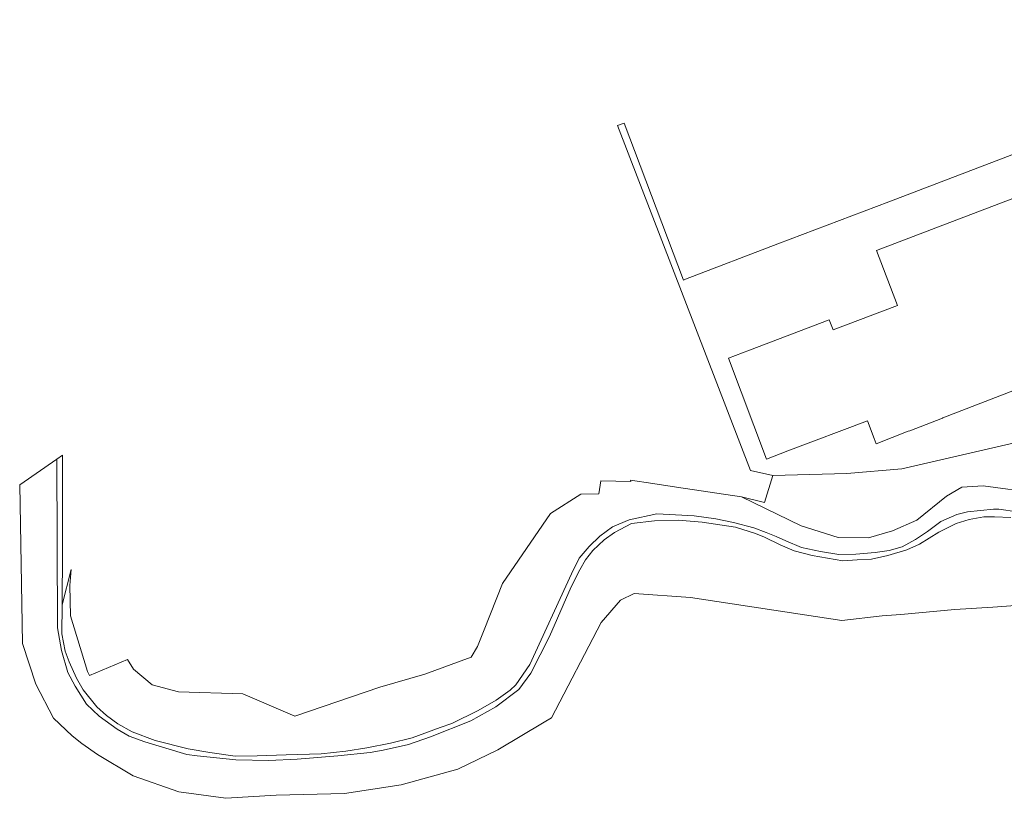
# Model space of a CAD drawing. Header units: metres. Extents: x 140908 to 142262, y 410756 to 411467.
# Tile 1 of 13: x 140908 to 141408, y 410860 to 411256. Entities that reach past the tile are written whole.
import ezdxf

# ---------------------------------------------------------------- set-up
doc = ezdxf.new("R2010")
doc.units = ezdxf.units.M
doc.layers.add('B-WE-KG-GRENS_PERCEEL-GV', color=150, linetype='Continuous', lineweight=18)

msp = doc.modelspace()

# ---------------------------------------------------------------- linework, layer by layer
at = {"layer": 'B-WE-KG-GRENS_PERCEEL-GV'}
for points in [[(141214.874, 411203.49), (141211.571, 411202.218), (141279.055, 411026.954), (141290.438, 411024.45), (141328.106, 411025.41), (141355.924, 411027.886), (141516.053, 411064.751), (141528.707, 411067.665), (141578.287, 411089.513), (141615.788, 411106.038), (141502.826, 411245.902), (141498.877, 411245.492), (141497.696, 411256.008), (141495.555, 411255.943), (141495.923, 411248.141), (141478.729, 411235.076), (141479.048, 411234.281), (141459.467, 411219.8), (141418.985, 411190.012), (141349.388, 411163.559), (141292.985, 411142.087), (141246.069, 411124.178), (141245.017, 411123.768)], [(141267.913, 411084.013), (141278.623, 411088.097), (141319.1, 411103.535), (141321.043, 411098.389), (141353.736, 411110.78), (141343.145, 411138.821), (141380.339, 411152.956), (141417.291, 411167), (141442.035, 411101.949), (141443.031, 411099.33), (141448.636, 411084.592), (141449.677, 411081.855), (141376.794, 411053.695), (141376.632, 411053.632), (141359.958, 411047.19), (141359.219, 411046.904), (141342.876, 411040.589), (141341.842, 411043.325), (141338.449, 411052.308), (141298.124, 411036.918), (141287.266, 411032.774)], [(141290.438, 411024.45), (141286.248, 411010.676), (141274.511, 411013.556), (141304.899, 410998.943), (141323.559, 410993.025), (141338.958, 410992.776), (141351.167, 410996.33), (141363.531, 411001.746), (141378.731, 411014.038), (141386.406, 411018.548), (141397.271, 411019.254), (141424.811, 411015.517), (141440.433, 411010.13), (141453.144, 411009.09), (141469.264, 411017.83), (141493.119, 411032.532), (141519.784, 411046.479), (141523.004, 411048.412), (141516.053, 411064.751), (141355.924, 411027.886), (141328.106, 411025.41)]]:
    msp.add_lwpolyline(points, close=True, dxfattribs=at)
for points in [[(141411.382, 411003.115), (141403.026, 411003.519), (141397.619, 411003.438), (141390.111, 411002.153), (141383.549, 411000.04), (141374.784, 410995.632), (141364.869, 410989.646), (141358.571, 410986.712), (141348.867, 410983.813), (141340.49, 410981.946), (141333.354, 410981.61), (141325.989, 410981.05), (141310.434, 410983.892), (141301.233, 410986.213), (141294.084, 410989.195), (141286.171, 410993.139), (141281.6, 410994.912), (141271.5, 410998.152), (141254.489, 411000.826), (141242.413, 411001.769), (141230.371, 411001.439), (141218.728, 411000.105), (141210.052, 410995.424), (141204.747, 410991.752), (141199.017, 410986.359), (141195.291, 410981.536), (141192.381, 410976.522), (141188.073, 410967.888), (141177.065, 410942.603), (141167.574, 410924.072), (141161.452, 410915.684), (141149.647, 410906.9), (141137.085, 410899.759), (141116.61, 410891.656), (141105.397, 410887.818), (141092.513, 410884.953), (141085.823, 410883.704), (141069.543, 410882.009), (141048.81, 410880.315), (141034.358, 410879.737), (141017.597, 410880.001), (140997.944, 410881.976), (140992.773, 410882.801), (140971.481, 410889.155), (140963.467, 410892.009), (140957.46, 410895.661), (140948.164, 410902.254), (140941.771, 410908.273), (140936.043, 410917.374), (140932.249, 410924.456), (140929.129, 410935.529), (140927.149, 410947.045), (140926.708, 411032.694), (140907.863, 411019.783), (140909.355, 410939.05), (140916.018, 410918.398), (140925.031, 410901.221), (140934.529, 410892.126), (140939.445, 410888.35), (140947.387, 410882.679), (140965.501, 410871.905), (140988.729, 410863.76), (141012.503, 410860.47), (141038.096, 410862.069), (141072.814, 410862.983), (141101.612, 410867.275), (141130.355, 410875.248), (141150.711, 410885.124), (141174.34, 410899.16), (141178.076, 410901.424), (141203.259, 410949.703), (141213.079, 410961.141), (141220.031, 410964.457), (141248.577, 410962.481), (141325.473, 410950.84), (141345.939, 410953.128), (141355.538, 410953.888), (141382.905, 410956.427), (141402.134, 410957.637), (141443.731, 410960.615)], [(141414.544, 411005.945), (141405.244, 411007.404), (141402.472, 411007.341), (141389.33, 411005.978), (141383.956, 411004.625), (141375.745, 411001.074), (141368.927, 410996.01), (141362.937, 410991.892), (141356.132, 410988.191), (141349.482, 410986.351), (141342.43, 410985.288), (141332.518, 410984.436), (141323.885, 410984.298), (141314.722, 410985.801), (141305.066, 410987.9), (141297.102, 410991.299), (141292.171, 410993.486), (141287.057, 410995.538), (141280.81, 410997.828), (141270.388, 411000.662), (141261.501, 411002.481), (141250.475, 411003.912), (141231.495, 411004.971), (141217.383, 411001.936), (141208.944, 410998.388), (141202.63, 410993.637), (141197.082, 410988.378), (141191.983, 410982.433), (141188.136, 410974.476), (141166.934, 410928.395), (141159.93, 410918.062), (141157.088, 410915.41), (141149.907, 410910.305), (141140.679, 410904.993), (141127.396, 410898.451), (141121.425, 410896.377), (141107.247, 410891.207), (141096.226, 410888.413), (141084.164, 410886.038), (141073.518, 410884.422), (141061.057, 410883.051), (141043.244, 410882.599), (141028.474, 410882.069), (141017.343, 410881.957), (141004.367, 410883.818), (140993.39, 410885.567), (140976.758, 410889.873), (140965.079, 410894.265), (140957.713, 410898.385), (140951.937, 410902.488), (140947.028, 410906.946), (140940.114, 410915.514), (140936.673, 410921.502), (140933.026, 410929.764), (140931.034, 410935.237), (140929.256, 410944.024), (140929.396, 410958.711), (140929.657, 410986.049), (140929.576, 411034.794), (140926.708, 411032.694), (140927.149, 410947.045), (140929.129, 410935.529), (140932.249, 410924.456), (140936.043, 410917.374), (140941.771, 410908.273), (140948.164, 410902.254), (140957.46, 410895.661), (140963.467, 410892.009), (140971.481, 410889.155), (140992.773, 410882.801), (140997.944, 410881.976), (141017.597, 410880.001), (141034.358, 410879.737), (141048.81, 410880.315), (141069.543, 410882.009), (141085.823, 410883.704), (141092.513, 410884.953), (141105.397, 410887.818), (141116.61, 410891.656), (141137.085, 410899.759), (141149.647, 410906.9), (141161.452, 410915.684), (141167.574, 410924.072), (141177.065, 410942.603), (141188.073, 410967.888), (141192.381, 410976.522), (141195.291, 410981.536), (141199.017, 410986.359), (141204.747, 410991.752), (141210.052, 410995.424), (141218.728, 411000.105), (141230.371, 411001.439), (141242.413, 411001.769), (141254.489, 411000.826), (141271.5, 410998.152), (141281.6, 410994.912), (141286.171, 410993.139), (141294.084, 410989.195), (141301.233, 410986.213), (141310.434, 410983.892), (141325.989, 410981.05), (141333.354, 410981.61), (141340.49, 410981.946), (141348.867, 410983.813), (141358.571, 410986.712), (141364.869, 410989.646), (141374.784, 410995.632), (141383.549, 411000.04), (141390.111, 411002.153), (141397.619, 411003.438), (141403.026, 411003.519), (141411.382, 411003.115)], [(141424.811, 411015.517), (141397.271, 411019.254), (141386.406, 411018.548), (141378.731, 411014.038), (141363.531, 411001.746), (141351.167, 410996.33), (141338.958, 410992.776), (141323.559, 410993.025), (141304.899, 410998.943), (141274.511, 411013.556), (141241.435, 411018.569), (141229.524, 411020.375), (141218.121, 411022.103), (141218.251, 411021.465), (141203.14, 411021.803), (141202.108, 411015.134), (141192.965, 411014.981), (141177.571, 411005.119), (141153.062, 410969.522), (141143.888, 410946.035), (141140.354, 410937.575), (141137.259, 410932.2), (141113.643, 410923.538), (141090.729, 410916.913), (141047.612, 410902.273), (141021.278, 410913.495), (140988.488, 410914.561), (140975.21, 410918.06), (140965.7, 410926.019), (140962.544, 410930.927), (140943.273, 410922.797), (140942.247, 410924.807), (140933.614, 410953.203), (140933.397, 410968.608), (140934.033, 410976.763), (140929.396, 410958.711), (140929.256, 410944.024), (140931.034, 410935.237), (140933.026, 410929.764), (140936.673, 410921.502), (140940.114, 410915.514), (140947.028, 410906.946), (140951.937, 410902.488), (140957.713, 410898.385), (140965.079, 410894.265), (140976.758, 410889.873), (140993.39, 410885.567), (141004.367, 410883.818), (141017.343, 410881.957), (141028.474, 410882.069), (141043.244, 410882.599), (141061.057, 410883.051), (141073.518, 410884.422), (141084.164, 410886.038), (141096.226, 410888.413), (141107.247, 410891.207), (141121.425, 410896.377), (141127.396, 410898.451), (141140.679, 410904.993), (141149.907, 410910.305), (141157.088, 410915.41), (141159.93, 410918.062), (141166.934, 410928.395), (141188.136, 410974.476), (141191.983, 410982.433), (141197.082, 410988.378), (141202.63, 410993.637), (141208.944, 410998.388), (141217.383, 411001.936), (141231.495, 411004.971), (141250.475, 411003.912), (141261.501, 411002.481), (141270.388, 411000.662), (141280.81, 410997.828), (141287.057, 410995.538), (141292.171, 410993.486), (141297.102, 410991.299), (141305.066, 410987.9), (141314.722, 410985.801), (141323.885, 410984.298), (141332.518, 410984.436), (141342.43, 410985.288), (141349.482, 410986.351), (141356.132, 410988.191), (141362.937, 410991.892), (141368.927, 410996.01), (141375.745, 411001.074), (141383.956, 411004.625), (141389.33, 411005.978), (141402.472, 411007.341), (141405.244, 411007.404), (141414.544, 411005.945)]]:
    msp.add_lwpolyline(points, dxfattribs=at)

doc.saveas('drawing.dxf')
